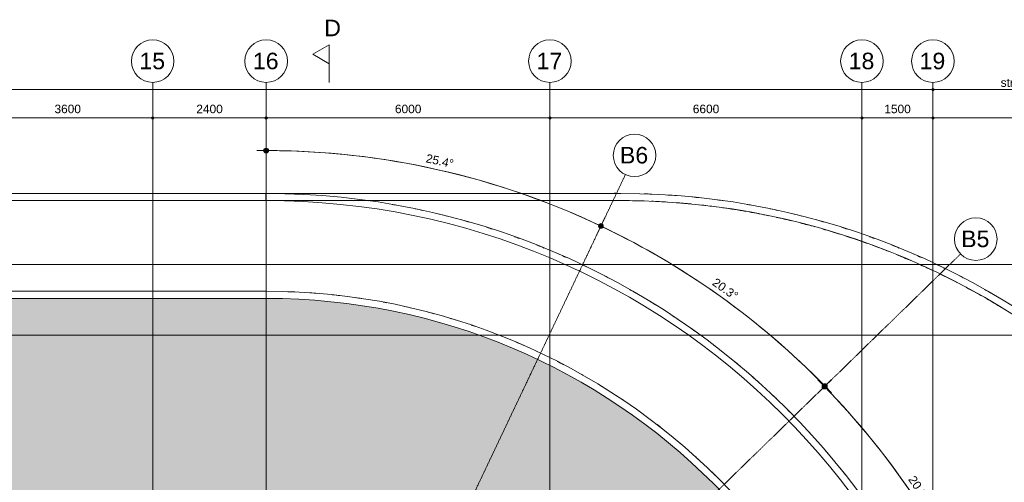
# Model space of a CAD drawing. Header units: millimetres. Extents: x -2716 to 106846, y 3237 to 43386.
# Tile 10 of 12: x 52487 to 73311, y 33589 to 43378. Entities that reach past the tile are written whole.
import ezdxf

# ---------------------------------------------------------------- set-up
doc = ezdxf.new("R2010")
doc.units = ezdxf.units.MM
for name, pattern in [('THO_hartlijn', [8, 5, -1, 1, -1]), ('THO_hidden', [6, 3, -3]), ('THO_stramienlijn', [20, 17, -1.5, 0, -1.5])]:
    doc.linetypes.add(name, pattern=pattern)
for name, color, linetype, lineweight in [('A-ANNO-DIMS', 7, 'Continuous', 13), ('A-ANNO-DIMS-100', 7, 'Continuous', 13), ('A-ROOF-PATT', 7, 'Continuous', 13), ('G-ANNO-TEXT', 7, 'Continuous', 13), ('I-WALL', 7, 'Continuous', 18), ('S-GRID', 7, 'Continuous', 13), ('S-GRID-IDEN', 7, 'Continuous', 13)]:
    doc.layers.add(name, color=color, linetype=linetype, lineweight=lineweight)
for name, color, linetype, lineweight, true_color in [('A-DETL', 7, 'Continuous', 13, 0x00a600), ('A-DETL-MBND', 9, 'Continuous', 13, 0x808080), ('G-ANNO-SYMB', 7, 'THO_hidden', 13, 0xff8040)]:
    doc.layers.add(name, color=color, linetype=linetype, lineweight=lineweight, true_color=true_color)
doc.styles.add('Arial', font='arial.ttf', dxfattribs={"height": 350})
doc.styles.add('Arial_1', font='arial.ttf', dxfattribs={"height": 180})
doc.dimstyles.new('THO_18_-_transparant', dxfattribs={"dimscale": 304.8, "dimtxt": 0.602515, "dimasz": 0.164042, "dimexe": 0.328084, "dimexo": 0.0625, "dimgap": 0.147638, "dimtad": 1, "dimdec": 3, "dimlfac": 304.8, "dimrnd": 0.001, "dimdsep": 46, "dimtxsty": 'Arial_1', "dimblk1": 'DOTBLANK', "dimblk2": 'DOTBLANK', "dimsah": 1, "dimcen": 0.09, "dimdle": 0.164042, "dimazin": 0, "dimtfac": 1, "dimtdec": 4, "dimtix": 1, "dimtmove": 0, "dimatfit": 3, "dimfxl": 0.001076, "dimfxlon": 1, "dimtvp": 1, "dimtolj": 1, "dimtzin": 0, "dimarcsym": 2})
doc.dimstyles.new('THO_18_-_transparant_1', dxfattribs={"dimscale": 304.8, "dimtxt": 0.602515, "dimasz": 0.164042, "dimexe": 0.328084, "dimexo": 0.0625, "dimgap": 0.147638, "dimtad": 1, "dimdec": 3, "dimlfac": 304.8, "dimrnd": 0.001, "dimdsep": 46, "dimtxsty": 'Arial_1', "dimblk1": 'DOTBLANK', "dimblk2": 'DOTBLANK', "dimsah": 1, "dimcen": 0.09, "dimdle": 0.164042, "dimazin": 0, "dimtfac": 1, "dimtdec": 4, "dimtix": 1, "dimtmove": 2, "dimatfit": 3, "dimfxl": 0.001076, "dimfxlon": 1, "dimtvp": 1, "dimtolj": 1, "dimtzin": 0, "dimarcsym": 2})
doc.dimstyles.new('THO_18_-_transparant_blue', dxfattribs={"dimscale": 304.8, "dimtxt": 0.602515, "dimasz": 1.312336, "dimexe": 0.656168, "dimexo": 0.0625, "dimgap": 0.147638, "dimtad": 1, "dimdec": 3, "dimlfac": 304.8, "dimrnd": 0.001, "dimdsep": 46, "dimtxsty": 'Arial_1', "dimblk1": 'DOTSMALL', "dimblk2": 'DOTSMALL', "dimsah": 1, "dimcen": 0.09, "dimdle": 0.656168, "dimadec": 1, "dimazin": 0, "dimtfac": 1, "dimtdec": 4, "dimtix": 1, "dimtmove": 0, "dimatfit": 3, "dimfxl": 0.002153, "dimfxlon": 1, "dimtvp": 1, "dimtolj": 1, "dimtzin": 0, "dimarcsym": 2})

# ---------------------------------------------------------------- blocks, each defined once
blk = doc.blocks.new('NLRS_28_SCO_UN_houten kolom rond_gen_bcb - rond 150-V8-02 dak _plotview_')
at = {"layer": 'A-DETL-MBND'}
blk.add_arc((0, 0), 75, 270, 308.7633, dxfattribs=at)
blk = doc.blocks.new('NLRS_28_SCO_UN_houten kolom rond_gen_bcb - rond 150-V12-02 dak _plotview_')
at = {"layer": 'A-DETL-MBND'}
blk.add_arc((0, 0), 75, 270.0917, 319.3108, dxfattribs=at)
blk = doc.blocks.new('Grid - Stramienbol 9_0mm-3500-02 dak _plotview_')
at = {"layer": 'S-GRID-IDEN'}
blk.add_circle((0, 0), 4.5, dxfattribs=at)
blk = doc.blocks.new('Section - Horizontaal links-23535-02 dak _plotview_')
at = {"layer": 'G-ANNO-SYMB', "color": 7, "linetype": 'Continuous'}
for p, q in [((2, 3.5), (0, 0)), ((4, 0), (2, 3.5)), ((0, 0), (4, 0))]:
    blk.add_line(p, q, dxfattribs=at)
at = {"layer": 'G-ANNO-SYMB', "color": 7, "linetype": 'Continuous', "lineweight": 18}
blk.add_line((0, 0), (8, 0), dxfattribs=at)
blk = doc.blocks.new('DIMBLOCK46-02 dak _plotview_')
at = {"layer": 'A-ANNO-DIMS-100'}
for p, q in [((51700, 41300), (51700, 41400)), ((51700, 41300), (55300, 41300)), ((51700, 41300), (51700, 41200)), ((55300, 41300), (55300, 41400)), ((55300, 41300), (55300, 41200))]:
    blk.add_line(p, q, dxfattribs=at)
for centre in [(51700, 41300), (55300, 41300)]:
    blk.add_circle(centre, 25, dxfattribs=at)
at = {"layer": 'A-ANNO-DIMS-100', "color": 0, "insert": (53223, 41579), "char_height": 180, "width": 664.52, "attachment_point": 1, "line_spacing_factor": 0.941778, "style": 'Arial_1'}
blk.add_mtext('3600', dxfattribs=at)
blk = doc.blocks.new('_DotBlank')
at = {"color": 0, "linetype": 'ByBlock', "lineweight": -2}
blk.add_line((-0.5, 0), (-1, 0), dxfattribs=at)
blk.add_circle((0, 0), 0.5, dxfattribs=at)
blk = doc.blocks.new('DIMBLOCK47-02 dak _plotview_')
at = {"layer": 'A-ANNO-DIMS-100'}
for p, q in [((55300, 41300), (55300, 41400)), ((55300, 41300), (57700, 41300)), ((55300, 41300), (55300, 41200)), ((57700, 41300), (57700, 41400)), ((57700, 41300), (57700, 41200))]:
    blk.add_line(p, q, dxfattribs=at)
for centre in [(55300, 41300), (57700, 41300)]:
    blk.add_circle(centre, 25, dxfattribs=at)
at = {"layer": 'A-ANNO-DIMS-100', "color": 0, "insert": (56223, 41579), "char_height": 180, "width": 664.52, "attachment_point": 1, "line_spacing_factor": 0.941778, "style": 'Arial_1'}
blk.add_mtext('2400', dxfattribs=at)
blk = doc.blocks.new('DIMBLOCK48-02 dak _plotview_')
at = {"layer": 'A-ANNO-DIMS-100'}
for p, q in [((57700, 41300), (57700, 41400)), ((57700, 41300), (63700, 41300)), ((57700, 41300), (57700, 41200)), ((63700, 41300), (63700, 41400)), ((63700, 41300), (63700, 41200))]:
    blk.add_line(p, q, dxfattribs=at)
for centre in [(57700, 41300), (63700, 41300)]:
    blk.add_circle(centre, 25, dxfattribs=at)
at = {"layer": 'A-ANNO-DIMS-100', "color": 0, "insert": (60423, 41579), "char_height": 180, "width": 664.52, "attachment_point": 1, "line_spacing_factor": 0.941778, "style": 'Arial_1'}
blk.add_mtext('6000', dxfattribs=at)
blk = doc.blocks.new('DIMBLOCK49-02 dak _plotview_')
at = {"layer": 'A-ANNO-DIMS-100'}
for p, q in [((63700, 41300), (63700, 41400)), ((63700, 41300), (70300, 41300)), ((63700, 41300), (63700, 41200)), ((70300, 41300), (70300, 41400)), ((70300, 41300), (70300, 41200))]:
    blk.add_line(p, q, dxfattribs=at)
for centre in [(63700, 41300), (70300, 41300)]:
    blk.add_circle(centre, 25, dxfattribs=at)
at = {"layer": 'A-ANNO-DIMS-100', "color": 0, "insert": (66723, 41579), "char_height": 180, "width": 664.52, "attachment_point": 1, "line_spacing_factor": 0.941778, "style": 'Arial_1'}
blk.add_mtext('6600', dxfattribs=at)
blk = doc.blocks.new('DIMBLOCK50-02 dak _plotview_')
at = {"layer": 'A-ANNO-DIMS-100'}
for p, q in [((70300, 41300), (70300, 41400)), ((70300, 41300), (71850, 41300)), ((70300, 41300), (70300, 41200)), ((71800, 41300), (71800, 41400)), ((71800, 41300), (71800, 41200))]:
    blk.add_line(p, q, dxfattribs=at)
for centre in [(70300, 41300), (71800, 41300)]:
    blk.add_circle(centre, 25, dxfattribs=at)
at = {"layer": 'A-ANNO-DIMS-100', "color": 0, "insert": (70773, 41579), "char_height": 180, "width": 664.52, "attachment_point": 1, "line_spacing_factor": 0.941778, "style": 'Arial_1'}
blk.add_mtext('1500', dxfattribs=at)
blk = doc.blocks.new('DIMBLOCK51-02 dak _plotview_')
at = {"layer": 'A-ANNO-DIMS-100'}
for p, q in [((9950, 41900), (71850, 41900)), ((10000, 41900), (10000, 42000)), ((10000, 41900), (10000, 41800)), ((71800, 41900), (71800, 42000)), ((71800, 41900), (71800, 41800))]:
    blk.add_line(p, q, dxfattribs=at)
for centre in [(10000, 41900), (71800, 41900)]:
    blk.add_circle(centre, 25, dxfattribs=at)
at = {"layer": 'A-ANNO-DIMS-100', "color": 0, "insert": (41152, 42179), "char_height": 180, "width": 830.65, "attachment_point": 1, "line_spacing_factor": 0.941778, "style": 'Arial_1'}
blk.add_mtext('61800', dxfattribs=at)
blk = doc.blocks.new('DIMBLOCK71-02 dak _plotview_')
at = {"layer": 'A-ANNO-DIMS-100', "true_color": 0x0000ff}
h = blk.add_hatch(color=5, dxfattribs=at)
edge = h.paths.add_edge_path()
edge.add_arc((64780, 39010), 50, 0, 360)
h = blk.add_hatch(color=5, dxfattribs=at)
edge = h.paths.add_edge_path()
edge.add_arc((69517, 35624), 50, 0, 360)
at = {"layer": 'A-ANNO-DIMS-100', "color": 5, "true_color": 0x0000ff}
for p, q in [((64780, 39010), (64865, 39191)), ((64780, 39010), (64694, 38830)), ((69517, 35624), (69374, 35484)), ((69517, 35624), (69660, 35764)), ((69517, 35624), (69517, 35624))]:
    blk.add_line(p, q, dxfattribs=at)
for centre in [(64780, 39010), (69517, 35624)]:
    blk.add_circle(centre, 50, dxfattribs=at)
for start, end in [(43.5858, 65.2943), (44.28, 64.6)]:
    blk.add_arc((57700, 24100), 16506, start, end, dxfattribs=at)
at = {"layer": 'A-ANNO-DIMS-100', "color": 0, "insert": (67222, 37925), "char_height": 180, "width": 705.2, "attachment_point": 1, "rotation": 324.44, "line_spacing_factor": 0.941778, "style": 'Arial_1'}
blk.add_mtext('20.3°', dxfattribs=at)
blk = doc.blocks.new('_DotSmall')
at = {"color": 0, "linetype": 'ByBlock', "const_width": 0.5}
blk.add_lwpolyline([(-0.0625, 0, 1), (0.0625, 0, 1)], format="xyb", close=True, dxfattribs=at)
blk = doc.blocks.new('DIMBLOCK72-02 dak _plotview_')
at = {"layer": 'A-ANNO-DIMS-100', "true_color": 0x0000ff}
h = blk.add_hatch(color=5, dxfattribs=at)
edge = h.paths.add_edge_path()
edge.add_arc((69508, 35615), 50, 0, 360)
h = blk.add_hatch(color=5, dxfattribs=at)
edge = h.paths.add_edge_path()
edge.add_arc((72772, 30798), 50, 0, 360)
at = {"layer": 'A-ANNO-DIMS-100', "color": 5, "true_color": 0x0000ff}
for p, q in [((69508, 35615), (69365, 35475)), ((69508, 35615), (69651, 35755)), ((72772, 30798), (72954, 30879)), ((72772, 30798), (72589, 30717)), ((72772, 30798), (72772, 30798))]:
    blk.add_line(p, q, dxfattribs=at)
for centre in [(69508, 35615), (72772, 30798)]:
    blk.add_circle(centre, 50, dxfattribs=at)
for start, end in [(23.2652, 44.9748), (23.96, 44.28)]:
    blk.add_arc((57700, 24100), 16493, start, end, dxfattribs=at)
at = {"layer": 'A-ANNO-DIMS-100', "color": 0, "insert": (71420, 33751), "char_height": 180, "width": 705.2, "attachment_point": 1, "rotation": 304.12, "line_spacing_factor": 0.941778, "style": 'Arial_1'}
blk.add_mtext('20.3°', dxfattribs=at)
blk = doc.blocks.new('DIMBLOCK78-02 dak _plotview_')
at = {"layer": 'A-ANNO-DIMS-100', "true_color": 0x0000ff}
h = blk.add_hatch(color=5, dxfattribs=at)
edge = h.paths.add_edge_path()
edge.add_arc((57700, 40608), 50, 0, 360)
h = blk.add_hatch(color=5, dxfattribs=at)
edge = h.paths.add_edge_path()
edge.add_arc((64780, 39012), 50, 0, 360)
at = {"layer": 'A-ANNO-DIMS-100', "color": 5, "true_color": 0x0000ff}
for p, q in [((57700, 40608), (57700, 40808)), ((57700, 40608), (57700, 40408)), ((64780, 39012), (64866, 39193)), ((64780, 39012), (64695, 38831)), ((64780, 39012), (64780, 39012))]:
    blk.add_line(p, q, dxfattribs=at)
for centre in [(57700, 40608), (64780, 39012)]:
    blk.add_circle(centre, 50, dxfattribs=at)
for start, end in [(63.9058, 90.6942), (64.6, 90)]:
    blk.add_arc((57700, 24100), 16508, start, end, dxfattribs=at)
at = {"layer": 'A-ANNO-DIMS-100', "color": 0, "insert": (61103, 40540), "char_height": 180, "width": 705.2, "attachment_point": 1, "rotation": 347.3, "line_spacing_factor": 0.941778, "style": 'Arial_1'}
blk.add_mtext('25.4°', dxfattribs=at)

msp = doc.modelspace()

# ---------------------------------------------------------------- hatches: boundary and pattern name
at = {"layer": 'A-ROOF-PATT', "true_color": 0xf0f0f0}
h = msp.add_hatch(color=7, dxfattribs=at)
h.paths.add_polyline_path([(24099.6291517, 10719.9998099), (57699.6422503, 10720.0034123), (58112.2549136, 10726.3758725), (58524.483751, 10745.4701555), (58935.9452939, 10777.2698746), (59346.2567872, 10821.7476477), (59755.0365457, 10878.8651465), (60161.9043091, 10948.573166), (60566.4815957, 11030.8117141), (60968.3920544, 11125.5101229), (61367.2618151, 11232.587181), (61762.7198358, 11351.9512911), (62154.3982487, 11483.5006519), (62541.9327017, 11627.123469), (62929.9502694, 11784.9004238), (63303.1319291, 11950.0938067), (63676.088611, 12129.1701142), (64043.4858068, 12319.7781223), (64404.9817515, 12521.7604359), (64760.2401698, 12734.9517265), (65108.9305887, 12959.1792673), (65450.7286449, 13194.2635519), (65785.3163866, 13440.0190113), (66112.3825694, 13696.2548531), (66431.6229457, 13962.7760506), (66713.6783713, 14212.0596095), (67013.9024703, 14494.3370283), (67305.2914292, 14785.7259872), (67587.568848, 15085.9500862), (67860.4669695, 15394.7245444), (68123.7269333, 15711.7564706), (68377.0990214, 16036.7451408), (68620.3428949, 16369.3822836), (68853.2278224, 16709.3523724), (69075.5328983, 17056.3329252), (69287.0472529, 17409.9948097), (69487.570252, 17770.0025563), (69676.9116873, 18136.0146758), (69854.891957, 18507.6839836), (70021.3422362, 18884.6579288), (70176.1046365, 19266.5789288), (70319.0323565, 19653.0847083), (70449.9898206, 20043.8086433), (70568.8528077, 20438.3801084), (70675.508569, 20836.4248287), (70769.8559352, 21237.5652346), (70851.8054119, 21641.4208202), (70921.2792653, 22047.608504), (70978.211595, 22455.7429924), (71022.5483974, 22865.437145), (71054.2476164, 23276.3023422), (71073.464785, 23700), (71079.6250452, 24099.9862072), (71073.2791831, 24512.0235608), (71054.2476164, 24923.6700721), (71022.5483974, 25334.5352693), (70978.211595, 25744.2294219), (70921.2792653, 26152.3639103), (70851.8054119, 26558.5515941), (70769.8559352, 26962.4071797), (70675.508569, 27363.5475856), (70568.8528077, 27761.5923059), (70442.7374544, 28177.8018889), (70319.0323565, 28546.887706), (70175.5871935, 28934.6704257), (70006.1184238, 29349.7931335), (69854.891957, 29692.2884307), (69676.9116873, 30063.9577385), (69487.570252, 30429.969858), (69287.0472529, 30789.9776046), (69075.5328983, 31143.6394891), (68844.9729333, 31502.6706946), (68620.3428949, 31830.5901307), (68377.0990214, 32163.2272735), (68123.7269333, 32488.2159437), (67860.4669695, 32805.2478699), (67587.568848, 33114.0223281), (67305.2914292, 33414.2464271), (67013.9024703, 33705.635386), (66713.6783713, 33987.9128048), (66404.9039131, 34260.8109264), (66087.8719869, 34524.0708901), (65762.8833167, 34777.4429782), (65430.2461739, 35020.6868517), (65090.276085, 35253.5717792), (64743.2955323, 35475.8768551), (64389.6336478, 35687.3912097), (64029.6259012, 35887.9142088), (63663.6137816, 36077.2556441), (63291.9444739, 36255.2359139), (62914.9705287, 36421.686193), (62522.8264834, 36580.2290195), (62146.5437492, 36719.3763133), (61755.8198142, 36850.3337774), (61361.2483491, 36969.1967645), (60963.2036288, 37075.8525258), (60562.0632229, 37170.199892), (60158.2076373, 37252.1493688), (59752.0199535, 37321.6232221), (59343.8854651, 37378.5555519), (58934.1913125, 37422.8923543), (58523.3261152, 37454.5915732), (58111.679604, 37473.62314), (57699.6422503, 37479.9726044), (24099.6291517, 37479.969002), (23687.0164884, 37473.5965418), (23274.787651, 37454.5022589), (22863.3261081, 37422.7025397), (22453.0146148, 37378.2247666), (22044.2348563, 37321.1072678), (21637.3670929, 37251.3992483), (21232.7898063, 37169.1607002), (20830.8793476, 37074.4622914), (20432.009587, 36967.3852333), (20036.5515662, 36848.0211232), (19644.8731533, 36716.4717624), (19257.3387003, 36572.8489453), (18869.3211327, 36415.0719905), (18496.1394729, 36249.8786076), (18123.182791, 36070.8023001), (17755.7855952, 35880.194292), (17394.2896505, 35678.2119784), (17039.0312322, 35465.0206878), (16690.3408133, 35240.793147), (16348.5427571, 35005.7088624), (16013.9550154, 34759.9534031), (15686.8888326, 34503.7175612), (15367.6484564, 34237.1963637), (15085.5930307, 33987.9128048), (14785.3689318, 33705.635386), (14493.9799728, 33414.2464271), (14211.702554, 33114.0223281), (13938.8044325, 32805.2478699), (13675.5444687, 32488.2159437), (13422.1723806, 32163.2272735), (13178.9285071, 31830.5901307), (12946.0435796, 31490.6200419), (12723.7385037, 31143.6394891), (12512.2241491, 30789.9776046), (12311.70115, 30429.969858), (12122.3597147, 30063.9577385), (11944.379445, 29692.2884307), (11777.9291659, 29315.3144855), (11623.1667655, 28933.3934855), (11480.2390455, 28546.887706), (11349.2815814, 28156.163771), (11230.4185943, 27761.5923059), (11123.762833, 27363.5475856), (11029.4154668, 26962.4071797), (10947.4659901, 26558.5515941), (10877.9921367, 26152.3639103), (10821.059807, 25744.2294219), (10776.7230046, 25334.5352693), (10745.0237857, 24923.6700721), (10725.8070418, 24500), (10719.6463568, 24099.9862072), (10725.9922189, 23687.9488535), (10745.0237857, 23276.3023422), (10776.7230046, 22865.437145), (10821.059807, 22455.7429924), (10877.9921367, 22047.608504), (10947.4659901, 21641.4208202), (11029.4154668, 21237.5652346), (11123.762833, 20836.4248287), (11230.4185943, 20438.3801084), (11349.2815814, 20043.8086433), (11480.2390455, 19653.0847083), (11628.5597411, 19253.2702013), (11777.9291659, 18884.6579288), (11944.379445, 18507.6839836), (12122.3597147, 18136.0146758), (12311.70115, 17770.0025563), (12512.2241491, 17409.9948097), (12723.7385037, 17056.3329252), (12959.1740014, 16690.1843194), (13178.9285071, 16369.3822836), (13422.1723806, 16036.7451408), (13675.5444687, 15711.7564706), (13938.8044325, 15394.7245444), (14211.702554, 15085.9500862), (14493.9799728, 14785.7259872), (14785.3689318, 14494.3370283), (15085.5930307, 14212.0596095), (15394.3674889, 13939.161488), (15711.3994151, 13675.9015242), (16036.3880853, 13422.5294361), (16369.0252281, 13179.2855626), (16715.9955269, 12941.9157088), (17055.9758697, 12724.0955592), (17409.6377542, 12512.5812046), (17769.6455008, 12312.0582055), (18135.6576204, 12122.7167702), (18507.3269281, 11944.7365004), (18904.9359283, 11769.9244642), (19276.4449187, 11619.7433948), (19652.7276528, 11480.596101), (20043.4515878, 11349.6386369), (20438.0230529, 11230.7756498), (20836.0677732, 11124.1198885), (21237.2081791, 11029.7725223), (21641.0637647, 10947.8230455), (22047.2514485, 10878.3491922), (22455.3859369, 10821.4168624), (22865.0800895, 10777.08006), (23275.9452868, 10745.3808411), (23687.591798, 10726.3492743), (24099.6291517, 10720.0034123)])
h.paths.add_polyline_path([(47014.4378295, 16450.3653727), (46770.9413188, 16450.3653727), (46771.289276, 17820.3653727), (47940.9413188, 17820.3653727), (47940.9413188, 16450.3653727), (47555.1447687, 16450.3653727)])
h.paths.add_polyline_path([(37399.635701, 19770), (36969.635701, 19770), (36969.635701, 28430), (44829.635701, 28430), (44829.635701, 19770), (38240.8449467, 19770)])
h.paths.add_polyline_path([(57174.635701, 22425), (55824.635701, 22425), (55824.635701, 23775), (57174.635701, 23775), (57174.635701, 22426.3696053)])
h.paths.add_polyline_path([(24624.635701, 22425), (24624.635701, 23775), (25974.635701, 23775), (25974.635701, 22425), (24628.0580994, 22425)])
h.paths.add_polyline_path([(52899.635701, 22425), (52824.635701, 22425), (52824.635701, 23775), (54174.635701, 23775), (54174.635701, 22425), (53003.635701, 22425)])
h.paths.add_polyline_path([(27624.635701, 22425), (27624.635701, 23775), (28974.635701, 23775), (28974.635701, 22425), (27673.2216385, 22425)])
h.paths.add_polyline_path([(50394.635701, 22425), (49224.635701, 22425), (49224.635701, 23775), (50574.635701, 23775), (50574.635701, 22425), (50395.635701, 22425)])
h.paths.add_polyline_path([(31224.635701, 22425), (31224.635701, 23775), (32574.635701, 23775), (32574.635701, 22425), (31253.7952526, 22425)])
h.paths.add_polyline_path([(46898.9479088, 22425), (45624.635701, 22425), (45624.635701, 23775), (46974.635701, 23775), (46974.635701, 22425), (46899.635701, 22425)])
h.paths.add_polyline_path([(34824.635701, 22425), (34824.635701, 23775), (36174.635701, 23775), (36174.635701, 22425), (34873.2216385, 22425)])
h.paths.add_polyline_path([(56995.635701, 24425), (55824.635701, 24425), (55824.635701, 25775), (57174.635701, 25775), (57174.635701, 24425), (57099.635701, 24425)])
h.paths.add_polyline_path([(24624.635701, 24425), (24624.635701, 25775), (25974.635701, 25775), (25974.635701, 24425), (24673.2216385, 24425)])
h.paths.add_polyline_path([(53994.635701, 24425), (52824.635701, 24425), (52824.635701, 25775), (54174.635701, 25775), (54174.635701, 24425), (53995.635701, 24425)])
h.paths.add_polyline_path([(27624.635701, 24425), (27624.635701, 25775), (28974.635701, 25775), (28974.635701, 24425), (27673.2216385, 24425)])
h.paths.add_polyline_path([(49403.635701, 24425), (49224.635701, 24425), (49224.635701, 25775), (50574.635701, 25775), (50574.635701, 24425), (49404.635701, 24425)])
h.paths.add_polyline_path([(31224.635701, 24425), (31224.635701, 25775), (32574.635701, 25775), (32574.635701, 24425), (31273.2216385, 24425)])
h.paths.add_polyline_path([(34824.635701, 24425), (34824.635701, 25775), (36174.635701, 25775), (36174.635701, 24425), (34873.2216385, 24425)])
h.paths.add_polyline_path([(45673.635701, 24425), (45624.635701, 24425), (45624.635701, 25775), (46974.635701, 25775), (46974.635701, 24425), (45699.635701, 24425)])

# ---------------------------------------------------------------- linework, layer by layer
at = {"layer": 'A-DETL', "color": 7}
for p, q in [((71799.635701, 41899.9998099), (74799.635701, 41899.9998099)), ((71799.635701, 41300), (74799.635701, 41300))]:
    msp.add_line(p, q, dxfattribs=at)
at = {"layer": 'A-DETL-MBND'}
for p, q in [((24099.633136, 39699.9998099), (57691.8363459, 39699.9998099)), ((57691.8363459, 39699.9979377), (65199.6382661, 39699.9979377)), ((57691.8363459, 39699.9979377), (57691.8363459, 39549.9979377)), ((57691.8363459, 39549.9998099), (24099.633136, 39549.9998099)), ((65199.6382661, 39549.9979377), (57691.8363459, 39549.9979377)), ((59848.7823143, 39550.1595869), (59871.5598981, 39546.9625629)), ((69186.8086225, 34646.3489634), (69202.4787722, 34629.2438043))]:
    msp.add_line(p, q, dxfattribs=at)
for centre, radius, start, end in [((57691.8363459, 24099.9982742), 15599.9968109, 270, 90), ((65199.6382661, 24099.9997671), 15599.9981706, 270, 90), ((65199.6382661, 24099.9997671), 15599.9981706, 87.59039222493, 88.17291510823), ((65199.6382661, 24099.9997671), 15599.9981706, 85.66271086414, 86.3337102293), ((65199.6382661, 24099.9997671), 15599.9981706, 83.80388307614, 84.46652411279), ((65199.6382661, 24099.9997671), 15599.9981706, 81.968014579, 82.50628383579), ((57691.8363459, 24099.9982742), 15449.9968109, 270, 90), ((57691.8363459, 24099.9982742), 15599.9968109, 79.87811688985, 80.14231920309), ((57691.8363459, 24099.9982742), 15599.9968109, 77.6991732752, 78.31333555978), ((65199.6382661, 24099.9997671), 15449.9981706, 270, 90), ((65199.6382661, 24099.9997671), 15449.9981706, 88.17291510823, 90), ((65199.6382661, 24099.9997671), 15449.9981706, 86.3337102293, 87.59039222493), ((65199.6382661, 24099.9997671), 15449.9981706, 84.46652411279, 85.66271086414), ((65199.6382661, 24099.9997671), 15449.9981706, 82.50628383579, 83.80388307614), ((65199.6382661, 24099.9997671), 15449.9981706, 80.14231920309, 81.968014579), ((65199.6382661, 24099.9997671), 15599.9981706, 79.87811688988, 80.14231920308), ((65199.6382661, 24099.9997671), 15599.9981706, 77.69917327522, 78.31333555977), ((57691.8363459, 24099.9982742), 15599.9968109, 75.79452761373, 76.47017331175), ((65199.6382661, 24099.9997671), 15449.9981706, 78.31333555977, 79.87811688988), ((65199.6382661, 24099.9997671), 15449.9981706, 76.47017331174, 77.69917327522), ((65199.6382661, 24099.9997671), 15599.9981706, 75.79452761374, 76.47017331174), ((57691.8363459, 24099.9982742), 15599.9968109, 73.94241432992, 74.59239311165), ((57691.8363459, 24099.9982742), 15599.9968109, 72.10938533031, 72.58376920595), ((65199.6382661, 24099.9997671), 15449.9981706, 74.59239311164, 75.79452761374), ((65199.6382661, 24099.9997671), 15599.9981706, 73.94241432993, 74.59239311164), ((65199.6382661, 24099.9997671), 15449.9981706, 72.58376920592, 73.94241432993), ((65199.6382661, 24099.9997671), 15599.9981706, 72.10938533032, 72.58376920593), ((57691.8363459, 24099.9982742), 15599.9968109, 69.87862672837, 70.28433151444), ((65199.6382661, 24099.9997671), 15449.9981706, 70.28433151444, 72.10938533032), ((65199.6382661, 24099.9997671), 15599.9981706, 69.8786267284, 70.28433151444), ((57691.8363459, 24099.9982742), 15599.9968109, 67.81607968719, 68.45316375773), ((65199.6382661, 24099.9997671), 15449.9981706, 68.45316375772, 69.8786267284), ((65199.6382661, 24099.9997671), 15599.9981706, 67.8160796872, 68.45316375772), ((57691.8363459, 24099.9982742), 15599.9968109, 65.92836801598, 66.60525744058), ((65199.6382661, 24099.9997671), 15449.9981706, 66.60525744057, 67.8160796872), ((65199.6382661, 24099.9997671), 15599.9981706, 65.92836801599, 66.60525744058), ((57691.8363459, 24099.9982742), 15599.9968109, 64.08173255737, 64.71375846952), ((65199.6382661, 24099.9997671), 15449.9981706, 64.71375846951, 65.92836801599), ((65199.6382661, 24099.9997671), 15599.9981706, 64.08173255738, 64.71375846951), ((57691.8363459, 24099.9982742), 15599.9968109, 62.25114064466, 62.62810717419), ((65199.6382661, 24099.9997671), 15449.9981706, 62.62810717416, 64.08173255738), ((65199.6382661, 24099.9997671), 15599.9981706, 62.25114064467, 62.62810717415), ((65199.6382661, 24099.9997671), 15449.9981706, 60.42599544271, 62.25114064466), ((57699.6422503, 24099.9862072), 13529.9827949, 87.423196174, 88.04551936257), ((57699.6422503, 24099.9862072), 13529.9827949, 85.36172370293, 86.07740653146), ((57699.6422503, 24099.9862072), 13529.9827949, 83.37389254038, 84.077321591), ((57699.6422503, 24099.9862072), 13529.9827949, 81.4106179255, 81.96682665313), ((57691.8363459, 24099.9982742), 15599.9968109, 59.93321725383, 60.42599544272), ((65199.6382661, 24099.9997671), 15599.9981706, 59.93321725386, 60.42599544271), ((57699.6422503, 24099.9862072), 13529.9827949, 79.11811938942, 79.45799011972), ((57699.6422503, 24099.9862072), 13529.9827949, 76.83602143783, 77.50062801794), ((57691.8363459, 24099.9982742), 15599.9968109, 57.93870404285, 58.59229756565), ((65199.6382661, 24099.9997671), 15449.9981706, 58.59229756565, 59.93321725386), ((57699.6422503, 24099.9862072), 13529.9827949, 74.80555789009, 75.52642442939), ((57699.6422503, 24099.9862072), 13529.9827949, 72.82690684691, 73.5094236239), ((57691.8363459, 24099.9982742), 15599.9968109, 56.06382404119, 56.73863507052), ((57699.6422503, 24099.9862072), 13529.9827949, 70.86754496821, 71.31373141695), ((57699.6422503, 24099.9862072), 13529.9827949, 68.41777513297, 68.91534422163), ((57691.8363459, 24099.9982742), 15599.9968109, 54.22171756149, 54.82890464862), ((57699.6422503, 24099.9862072), 13529.9827949, 66.26245177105, 66.95451452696), ((57691.8363459, 24099.9982742), 15599.9968109, 52.39323329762, 52.60747640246), ((57699.6422503, 24099.9862072), 13529.9827949, 64.25290716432, 64.97249452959), ((57699.6422503, 24099.9862072), 13529.9827949, 62.28131286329, 62.93117250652), ((57691.8363459, 24099.9982742), 15599.9968109, 50.01643881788, 50.56726163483), ((57699.6422503, 24099.9862072), 13529.9827949, 60.3251594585, 60.56376547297), ((57691.8363459, 24099.9982742), 15599.9968109, 48.06550452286, 48.73060989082), ((57699.6422503, 24099.9862072), 13529.9827949, 57.78556175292, 58.37196067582), ((57691.8363459, 24099.9982742), 15599.9968109, 46.20059047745, 46.86986594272), ((57699.6422503, 24099.9862072), 13529.9827949, 55.69762828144, 56.40687873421), ((57699.6422503, 24099.9862072), 13529.9827949, 53.70289301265, 54.41458892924), ((57691.8363459, 24099.9982742), 15599.9968109, 44.36227246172, 44.93511796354), ((57699.6422503, 24099.9862072), 13529.9827949, 51.73684324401, 52.33635695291), ((57699.6422503, 24099.9862072), 13529.9827949, 49.60965973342, 49.78327032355), ((57691.8363459, 24099.9982742), 15599.9968109, 40.11664498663, 40.70807092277), ((57699.6422503, 24099.9862072), 13529.9827949, 47.18623751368, 47.82769032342), ((57699.6422503, 24099.9862072), 13529.9827949, 45.13875980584, 45.85731325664), ((57691.8363459, 24099.9982742), 15599.9968109, 38.19544795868, 38.86794056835)]:
    msp.add_arc(centre, radius, start, end, dxfattribs=at)
at = {"layer": 'G-ANNO-SYMB', "color": 16, "linetype": 'THO_hartlijn', "lineweight": 18, "true_color": 0x800000}
msp.add_line((59034.7809549, 42447.3076743), (59034.7809549, 42846.1895712), dxfattribs=at)
at = {"layer": 'I-WALL'}
for p, q in [((24099.6291517, 37629.9726044), (57699.6422503, 37629.9726044)), ((57699.6422503, 37479.9726044), (24099.6291517, 37479.9726044))]:
    msp.add_line(p, q, dxfattribs=at)
for radius in [13529.9827949, 13379.9827949]:
    msp.add_arc((57699.6422503, 24099.9862072), radius, 270, 90, dxfattribs=at)
at = {"layer": 'S-GRID', "color": 5, "linetype": 'THO_stramienlijn', "true_color": 0x0000ff}
for p, q in [((55299.635701, 4950), (55299.635701, 42050)), ((57699.635701, 4950), (57699.635701, 42050)), ((63699.635701, 4950), (63699.635701, 42050)), ((70299.635701, 4950), (70299.635701, 42050)), ((71799.635701, 4950), (71799.635701, 42050)), ((57699.645428, 24100.017333), (65296.9908453, 40099.9979377)), ((57699.6463499, 24100.0069168), (72385.2649234, 38421.0961878)), ((-1495.3111013, 38199.9998099), (83030.4054534, 38199.9998099)), ((-1676.4718027, 36700), (83030.4054534, 36700))]:
    msp.add_line(p, q, dxfattribs=at)

# ---------------------------------------------------------------- block references
at = {"layer": 'A-DETL-MBND'}
for name, p, rotation in [('NLRS_28_SCO_UN_houten kolom rond_gen_bcb - rond 150-V12-02 dak _plotview_', (65074.8763405, 39632.2186368), 154.6000015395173), ('NLRS_28_SCO_UN_houten kolom rond_gen_bcb - rond 150-V8-02 dak _plotview_', (72011.3544564, 38055.708923), 134.2799978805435)]:
    msp.add_blockref(name, p, dxfattribs=dict(at, rotation=rotation))
at = {"layer": 'G-ANNO-SYMB', "color": 7, "linetype": 'Continuous', "extrusion": (0, 0, -1), "xscale": 99.99999999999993, "yscale": 99.99999999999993, "zscale": 99.99999999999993, "rotation": 270.0000000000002}
msp.add_blockref('Section - Horizontaal links-23535-02 dak _plotview_', (-59034.7809549, 42846.1895712), dxfattribs=at)
at = {"layer": 'S-GRID-IDEN', "xscale": 99.99999999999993, "yscale": 99.99999999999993, "zscale": 99.99999999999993}
for p in [(55299.635701, 42500), (57699.635701, 42500), (63699.635701, 42500), (70299.635701, 42500), (71799.635701, 42500)]:
    msp.add_blockref('Grid - Stramienbol 9_0mm-3500-02 dak _plotview_', p, dxfattribs=at)
at = {"layer": 'S-GRID-IDEN'}
for p, xscale, yscale, zscale, rotation in [((65490.0115735, 40506.4988584), 99.99999999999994, 99.99999999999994, 99.99999999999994, 334.600011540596), ((72707.4363523, 38735.2706145), 99.99999999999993, 99.99999999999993, 99.99999999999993, 314.2799978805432)]:
    msp.add_blockref('Grid - Stramienbol 9_0mm-3500-02 dak _plotview_', p, dxfattribs=dict(at, xscale=xscale, yscale=yscale, zscale=zscale, rotation=rotation))

# ---------------------------------------------------------------- texts
at = {"layer": 'G-ANNO-SYMB', "color": 7, "linetype": 'Continuous', "insert": (58927.9790506, 43377.5258144), "char_height": 350, "width": 432.91125, "attachment_point": 1, "style": 'Arial'}
msp.add_mtext('D', dxfattribs=at)
at = {"layer": 'G-ANNO-TEXT', "lineweight": 18, "insert": (73233.7477458, 42136.1558101), "char_height": 180, "width": 1899.999375, "attachment_point": 1, "style": 'Arial_1'}
msp.add_mtext('stramien totaal', dxfattribs=at)
at = {"layer": 'S-GRID-IDEN', "char_height": 350, "attachment_point": 1, "style": 'Arial'}
for s, insert, width in [('15', (55018.5136315, 42678.7433988), 673.4175), ('16', (57418.5136315, 42678.7433988), 673.4175), ('17', (63418.5136315, 42678.7433988), 673.4175), ('18', (70018.5136315, 42678.7433988), 673.4175), ('19', (71518.5136315, 42678.7433988), 673.4175), ('B6', (65181.2948583, 40685.5439651), 737.5525), ('B5', (72398.0043566, 38914.879995), 737.5525)]:
    msp.add_mtext(s, dxfattribs=dict(at, insert=insert, width=width))

# ---------------------------------------------------------------- dimensions: what is measured, and where the dimension line sits
at = {"layer": 'A-ANNO-DIMS'}
dim = msp.add_linear_dim(base=(71799.6357010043, 41899.9998098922), p1=(9999.6357010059, 41999.9998098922), p2=(71799.6357010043, 41999.9998098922), dimstyle='THO_18_-_transparant_1', override={"dimpost": '<>', "dimfxl": 61800}, dxfattribs=at)
dim.commit()
dim.dimension.update_dxf_attribs({"geometry": 'DIMBLOCK51-02 dak _plotview_', "text_midpoint": (41567.1008644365, 42058.6811506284), "dimtype": 160})
for base, p1, p2, override, picture, middle in [((55299.6357010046, 41299.9999999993), (51699.6357010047, 41399.9999999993), (55299.6357010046, 41399.9999999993), {"dimpost": '<>', "dimfxl": 3600}, 'DIMBLOCK46-02 dak _plotview_', (53499.6357010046, 41436.9031383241)), ((57699.6357010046, 41299.9999999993), (55299.6357010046, 41399.9999999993), (57699.6357010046, 41399.9999999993), {"dimpost": '<>', "dimfxl": 2400}, 'DIMBLOCK47-02 dak _plotview_', (56499.6357010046, 41436.9645298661)), ((63699.6357010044, 41299.9999999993), (57699.6357010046, 41399.9999999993), (63699.6357010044, 41399.9999999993), {"dimpost": '<>', "dimfxl": 6000}, 'DIMBLOCK48-02 dak _plotview_', (60699.6357010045, 41436.9031383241)), ((70299.6357010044, 41299.9999999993), (63699.6357010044, 41399.9999999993), (70299.6357010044, 41399.9999999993), {"dimpost": '<>', "dimfxl": 6600}, 'DIMBLOCK49-02 dak _plotview_', (66999.6357010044, 41436.9031383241)), ((71799.635701, 41300), (70299.635701, 41400), (71799.635701, 41400), {"dimpost": '<>', "dimfxl": 1500}, 'DIMBLOCK50-02 dak _plotview_', (71049.635701, 41436.9031383))]:
    dim = msp.add_linear_dim(base=base, p1=p1, p2=p2, dimstyle='THO_18_-_transparant', override=override, dxfattribs=at)
    dim.commit()
    dim.dimension.update_dxf_attribs({"geometry": picture, "text_midpoint": middle})
at = {"layer": 'A-ANNO-DIMS', "color": 5, "true_color": 0x0000ff}
for base, center, p1, p2, override, picture, middle in [((62507.6705906, 39892.074013), (57699.635701, 24099.996848), (64866.1878054, 39192.7283713), (57699.635701, 40807.7798816), {"dimpost": '<>°', "dimfxl": 7346.282083}, 'DIMBLOCK78-02 dak _plotview_', (61358.9051433, 40337.4635504)), ((68075.2344968, 36937.2095281), (57699.6354218, 24099.99626), (69660.0504537, 35763.5275258), (64865.4105676, 39191.0915113), {"dimpost": '<>°', "dimfxl": 5893.790505}, 'DIMBLOCK71-02 dak _plotview_', (67378.420013, 37639.1415091)), ((71876.5561661, 32528.801653), (57699.6462435, 24100.006813), (72954.4811357, 30879.1435441), (69650.9981198, 35754.6998908), {"dimpost": '<>°', "dimfxl": 5889.316575}, 'DIMBLOCK72-02 dak _plotview_', (71467.2628605, 33428.3961147))]:
    dim = msp.add_angular_dim_3p(base=base, center=center, p1=p1, p2=p2, dimstyle='THO_18_-_transparant_blue', override=override, dxfattribs=at)
    dim.commit()
    dim.dimension.update_dxf_attribs({"geometry": picture, "text_midpoint": middle})

doc.saveas('drawing.dxf')
